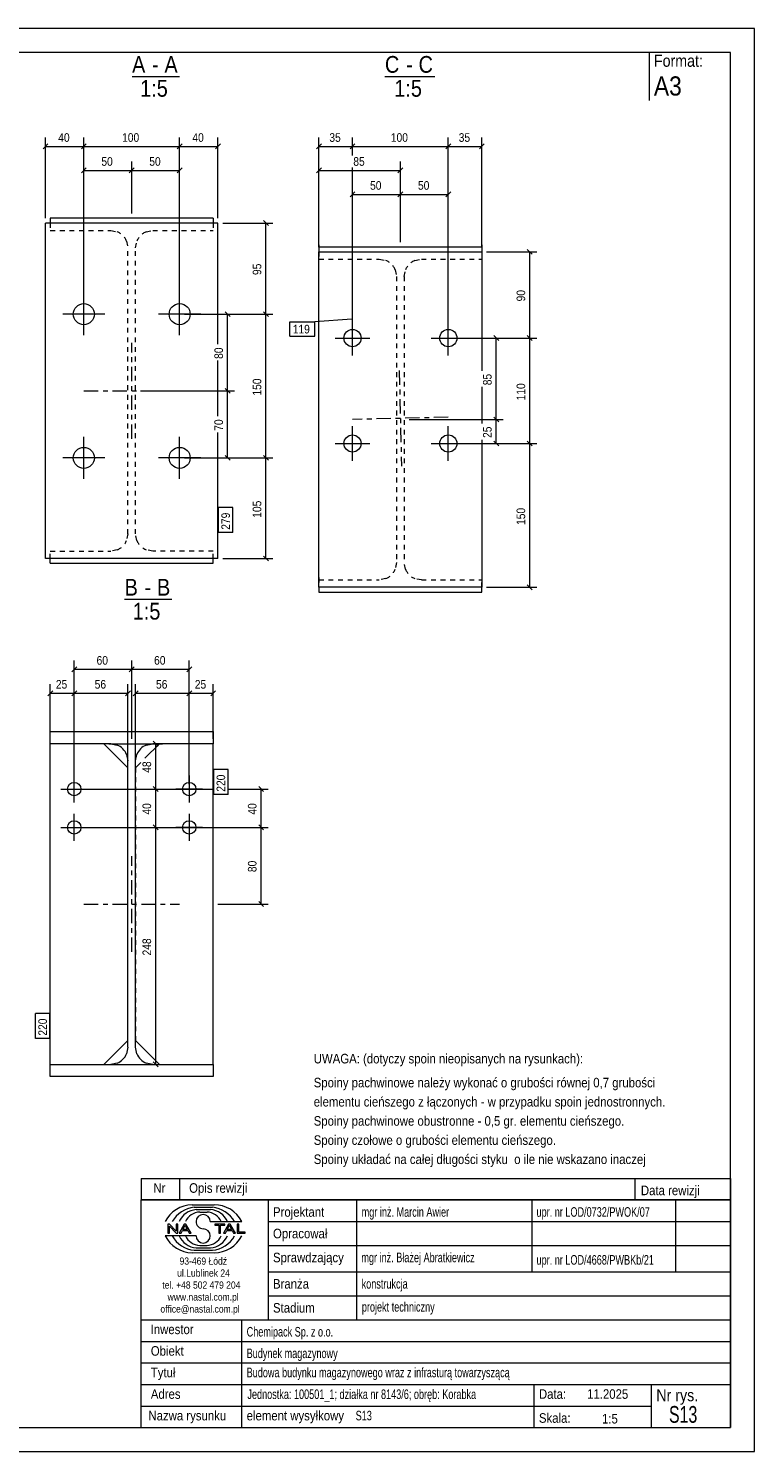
# Model space of a CAD drawing. Header units: millimetres. Extents: x 0 to 420, y 0 to 297.
# Tile 2 of 2: x 268 to 420, y 0 to 297. Entities that reach past the tile are written whole.
import ezdxf

# ---------------------------------------------------------------- set-up
doc = ezdxf.new("R2010")
doc.units = ezdxf.units.MM
for name, pattern in [('XKITLINE00', [0]), ('XKITLINE01', [4, 1, -1, 1, -1]), ('XKITLINE03', [6, 3, -1, 1, -1])]:
    doc.linetypes.add(name, pattern=pattern)
for name, color, linetype, lineweight in [('Arkusz rysunku', 3, 'Continuous', 0), ('Element', 2, 'Continuous', 0), ('Inny typ obiektu', 7, 'Continuous', 0), ('Wymiar', 4, 'Continuous', 0), ('Znak elementu', 2, 'Continuous', 0), ('Śruba', 3, 'Continuous', 0)]:
    doc.layers.add(name, color=color, linetype=linetype, lineweight=lineweight)
doc.styles.add('ARIAL', font='ARIAL.TTF')

msp = doc.modelspace()

# ---------------------------------------------------------------- linework, layer by layer
at = {"layer": 'Arkusz rysunku', "linetype": 'XKITLINE00', "lineweight": 0}
for p, q in [((420, 297), (0, 297)), ((420, 297), (415, 297)), ((420, 0), (420, 297)), ((415, 292), (5, 292)), ((415, 5), (415, 292)), ((5, 5), (415, 5)), ((0, 0), (420, 0))]:
    msp.add_line(p, q, dxfattribs=at)
at = {"layer": 'Element', "linetype": 'XKITLINE00', "lineweight": 0}
for p, q in [((272.02, 186.38), (272.02, 256.38)), ((308.02, 256.38), (272.02, 256.38)), ((307.02, 257.38), (273.02, 257.38)), ((273.02, 257.38), (273.02, 256.38)), ((307.02, 257.38), (307.02, 256.38)), ((308.02, 231.08), (308.02, 256.38)), ((329.09, 251.87), (329.09, 250.38)), ((329.09, 251.4), (363.09, 251.4)), ((329.09, 180.38), (329.09, 250.38)), ((329.09, 250.38), (363.09, 250.38)), ((363.09, 251.87), (363.09, 250.38)), ((363.09, 250.38), (363.09, 225.58)), ((308.02, 216.08), (308.02, 227.68)), ((363.09, 222.18), (363.09, 214.58)), ((308.02, 186.38), (308.02, 212.68)), ((363.09, 211.18), (363.09, 180.38)), ((308.02, 186.38), (272.02, 186.38)), ((273.02, 185.38), (273.02, 186.38)), ((273.02, 185.38), (307.02, 185.38)), ((307.02, 185.38), (307.02, 186.38)), ((329.09, 180.38), (329.09, 179.36)), ((363.09, 180.38), (329.09, 180.38)), ((329.09, 179.36), (363.09, 179.36)), ((363.09, 179.36), (363.09, 180.38)), ((273.02, 147.72), (273.02, 150.26)), ((273.02, 150.26), (307.02, 150.26)), ((273.02, 147.72), (273.02, 150.26)), ((273.02, 150.26), (307.02, 150.26)), ((307.02, 150.26), (307.02, 147.72)), ((307.02, 150.26), (307.02, 147.72)), ((285.62, 147.72), (273.02, 147.72)), ((285.62, 147.72), (273.02, 147.72)), ((273.02, 80.8), (273.02, 147.72)), ((289.22, 142.72), (284.22, 147.72)), ((285.62, 147.72), (286.99, 147.45)), ((285.62, 147.72), (286.99, 147.45)), ((295.82, 147.72), (292.78, 144.69)), ((293.04, 147.45), (294.42, 147.72)), ((293.04, 147.45), (294.42, 147.72)), ((307.02, 147.72), (294.42, 147.72)), ((307.02, 147.72), (294.42, 147.72)), ((307.02, 80.8), (307.02, 147.72)), ((288.94, 145.5), (289.22, 144.12)), ((288.94, 145.5), (289.22, 144.12)), ((289.22, 84.4), (289.22, 144.12)), ((289.22, 84.4), (289.22, 144.12)), ((290.82, 144.12), (291.09, 145.5)), ((290.82, 144.12), (291.09, 145.5)), ((290.82, 84.4), (290.82, 144.12)), ((290.82, 84.4), (290.82, 144.12)), ((291.9, 143.8), (290.82, 142.72)), ((289.22, 85.8), (284.22, 80.8)), ((289.22, 84.4), (288.94, 83.02)), ((289.22, 84.4), (288.94, 83.02)), ((290.82, 85.8), (295.82, 80.8)), ((291.09, 83.02), (290.82, 84.4)), ((291.09, 83.02), (290.82, 84.4)), ((273.02, 78.26), (273.02, 80.8)), ((273.02, 80.8), (285.62, 80.8)), ((273.02, 78.26), (273.02, 80.8)), ((273.02, 80.8), (285.62, 80.8)), ((286.99, 81.07), (285.62, 80.8)), ((286.99, 81.07), (285.62, 80.8)), ((294.42, 80.8), (293.04, 81.07)), ((294.42, 80.8), (293.04, 81.07)), ((294.42, 80.8), (307.02, 80.8)), ((294.42, 80.8), (307.02, 80.8)), ((307.02, 80.8), (307.02, 78.26)), ((307.02, 80.8), (307.02, 78.26)), ((307.02, 78.26), (273.02, 78.26)), ((307.02, 78.26), (273.02, 78.26))]:
    msp.add_line(p, q, dxfattribs=at)
at = {"layer": 'Element', "linetype": 'XKITLINE01', "lineweight": 0}
for p, q in [((273.02, 256.38), (273.02, 254.84)), ((307.02, 256.38), (307.02, 254.84)), ((273.02, 254.84), (285.62, 254.84)), ((285.62, 254.84), (286.99, 254.57)), ((288.94, 252.62), (289.22, 251.24)), ((290.82, 251.24), (291.09, 252.62)), ((293.04, 254.57), (294.42, 254.84)), ((294.42, 254.84), (307.02, 254.84)), ((289.22, 191.52), (289.22, 251.24)), ((290.82, 191.52), (290.82, 251.24)), ((329.09, 250.38), (329.09, 248.86)), ((363.09, 250.38), (363.09, 248.86)), ((329.09, 248.86), (341.69, 248.86)), ((341.69, 248.86), (343.07, 248.58)), ((345.02, 246.63), (345.29, 245.25)), ((346.89, 245.25), (347.17, 246.63)), ((349.11, 248.58), (350.49, 248.86)), ((350.49, 248.86), (363.09, 248.86)), ((345.29, 245.25), (345.29, 185.51)), ((346.89, 245.25), (346.89, 185.51)), ((289.22, 191.52), (288.94, 190.14)), ((291.09, 190.14), (290.82, 191.52)), ((273.02, 187.92), (285.62, 187.92)), ((273.02, 186.38), (273.02, 187.92)), ((286.99, 188.19), (285.62, 187.92)), ((294.42, 187.92), (293.04, 188.19)), ((307.02, 187.92), (294.42, 187.92)), ((307.02, 186.38), (307.02, 187.92)), ((345.29, 185.51), (345.02, 184.13)), ((347.17, 184.13), (346.89, 185.51)), ((329.09, 182.38), (329.09, 180.38)), ((329.09, 181.9), (341.69, 181.9)), ((343.07, 182.18), (341.69, 181.9)), ((350.49, 181.9), (349.11, 182.18)), ((350.49, 181.9), (363.09, 181.9)), ((363.09, 180.38), (363.09, 182.38)), ((284.22, 147.72), (273.02, 147.72)), ((307.02, 147.72), (295.82, 147.72)), ((289.22, 85.8), (289.22, 142.72)), ((290.82, 142.72), (290.82, 85.8)), ((273.02, 80.8), (284.22, 80.8)), ((295.82, 80.8), (307.02, 80.8))]:
    msp.add_line(p, q, dxfattribs=at)
at = {"layer": 'Element', "linetype": 'XKITLINE03', "lineweight": 0}
for p, q in [((290.02, 211.38), (290.02, 231.38)), ((345.85, 225.62), (346.33, 205.62)), ((280.02, 221.38), (300.02, 221.38)), ((356.09, 215.86), (336.09, 215.38)), ((290.02, 104.26), (290.02, 124.26)), ((280.02, 114.26), (300.02, 114.26))]:
    msp.add_line(p, q, dxfattribs=at)
at = {"layer": 'Element', "linetype": 'XKITLINE01', "lineweight": 0}
for centre, start, end in [((285.62, 251.24), 22.5, 67.5), ((294.42, 251.24), 112.5, 157.5), ((341.69, 245.26), 22.4859, 67.4859), ((350.49, 245.26), 112.5141, 157.5141), ((285.62, 191.52), 292.5, 337.5), ((294.42, 191.52), 202.5, 247.5), ((341.69, 185.5), 292.5141, 337.5141), ((350.49, 185.5), 202.4859, 247.4859)]:
    msp.add_arc(centre, 3.6, start, end, dxfattribs=at)
at = {"layer": 'Element', "linetype": 'XKITLINE00', "lineweight": 0}
for centre, start, end in [((285.62, 144.12), 22.5, 67.5), ((285.62, 144.12), 22.5, 67.5), ((294.42, 144.12), 112.5, 157.5), ((294.42, 144.12), 112.5, 157.5), ((285.62, 84.4), 292.5, 337.5), ((285.62, 84.4), 292.5, 337.5), ((294.42, 84.4), 202.5, 247.5), ((294.42, 84.4), 202.5, 247.5)]:
    msp.add_arc(centre, 3.6, start, end, dxfattribs=at)
at = {"layer": 'Inny typ obiektu', "linetype": 'XKITLINE00', "lineweight": 0}
for p, q in [((398, 292), (398, 282)), ((290.08, 287), (299.96, 287)), ((342.86, 287), (353.25, 287)), ((288.53, 177.88), (298.41, 177.88)), ((292, 57), (292, 52.5)), ((292, 57), (415, 57)), ((300, 57), (300, 52.5)), ((395, 57), (395, 52.5)), ((415, 57), (415, 52.5)), ((415, 52.5), (292, 52.5)), ((292, 5), (292, 52.5)), ((292, 52.5), (415, 52.5)), ((302.62, 51.49), (307.23, 51.5)), ((303.07, 50.99), (306.86, 51)), ((303.46, 50.49), (306.45, 50.49)), ((318.5, 52.5), (318.5, 27.5)), ((337, 27.5), (337, 52.5)), ((373.5, 52.5), (373.5, 37.5)), ((403.5, 52.5), (403.5, 37.5)), ((415, 52.5), (415, 5)), ((304.2, 49.98), (305.73, 49.99)), ((306.42, 47.99), (312.98, 47.99)), ((318.5, 48), (415, 48)), ((303.43, 45.01), (297, 45.01)), ((297.93, 47.44), (297.57, 47.44)), ((297.57, 47.44), (297.57, 45.56)), ((297.57, 45.56), (297.9, 45.56)), ((297.9, 47.04), (299.29, 45.56)), ((297.9, 45.56), (297.9, 47.04)), ((299.31, 45.96), (297.93, 47.44)), ((299.29, 45.56), (299.65, 45.56)), ((299.65, 47.44), (299.31, 47.44)), ((299.31, 47.44), (299.31, 45.96)), ((299.65, 45.56), (299.65, 47.44)), ((300.96, 47.44), (299.94, 45.56)), ((299.94, 45.56), (300.31, 45.56)), ((300.31, 45.56), (300.61, 46.13)), ((300.61, 46.13), (301.71, 46.13)), ((300.71, 46.33), (301.14, 47.24)), ((301.6, 46.33), (300.71, 46.33)), ((301.33, 47.44), (300.96, 47.44)), ((301.14, 47.24), (301.6, 46.33)), ((302.41, 45.56), (301.33, 47.44)), ((301.71, 46.13), (302.02, 45.56)), ((302.02, 45.56), (302.41, 45.56)), ((309.43, 47.44), (307.34, 47.44)), ((307.34, 47.44), (307.34, 47.22)), ((307.34, 47.22), (308.21, 47.22)), ((308.21, 47.22), (308.21, 45.56)), ((308.21, 45.56), (308.56, 45.56)), ((308.56, 45.56), (308.56, 47.22)), ((308.56, 47.22), (309.43, 47.22)), ((310.21, 47.44), (309.2, 45.56)), ((309.2, 45.56), (309.57, 45.56)), ((309.43, 47.22), (309.43, 47.44)), ((309.57, 45.56), (309.86, 46.13)), ((309.86, 46.13), (310.96, 46.13)), ((309.96, 46.33), (310.39, 47.24)), ((310.86, 46.33), (309.96, 46.33)), ((310.59, 47.44), (310.21, 47.44)), ((310.4, 47.24), (310.39, 47.24)), ((310.4, 47.24), (310.86, 46.33)), ((311.67, 45.56), (310.59, 47.44)), ((310.96, 46.13), (311.27, 45.56)), ((311.27, 45.56), (311.67, 45.56)), ((312.36, 47.44), (312.01, 47.44)), ((312.01, 47.44), (312.01, 45.56)), ((312.01, 45.56), (313.66, 45.56)), ((312.36, 45.78), (312.36, 47.44)), ((313.66, 45.78), (312.36, 45.78)), ((313.66, 45.56), (313.66, 45.78)), ((303.07, 42.01), (306.86, 42)), ((303.46, 42.51), (306.45, 42.51)), ((304.2, 43.02), (305.73, 43.01)), ((318.5, 43), (415, 43)), ((302.62, 41.51), (307.23, 41.5)), ((318.5, 37.5), (415, 37.5)), ((318.5, 32.5), (415, 32.5)), ((292, 27.5), (415, 27.5)), ((313, 5), (313, 27.5)), ((292, 23), (415, 23)), ((292, 18.5), (415, 18.5)), ((292, 14), (415, 14)), ((374, 5), (374, 14)), ((398.5, 5), (398.5, 14)), ((292, 9.5), (398.5, 9.5)), ((292, 5), (415, 5))]:
    msp.add_line(p, q, dxfattribs=at)
for centre, radius, start, end in [((302.72, 45.08), 6.42, 90.8317, 153.0136), ((303.67, 45), 6.02, 95.7347, 150.2266), ((306.22, 46.41), 4.08, 22.7023, 86.7527), ((306.24, 44.98), 6.04, 29.8256, 84.1252), ((307.25, 45.07), 6.43, 27.0191, 90.199), ((303.7, 46.42), 4.07, 93.3428, 157.3393), ((304.33, 46.6), 3.38, 92.229, 155.8008), ((304.92, 47.99), 1.49, 0.0741, 179.9259), ((304.92, 47.99), 1.49, 179.9259, 270), ((305.59, 46.6), 3.39, 24.2351, 87.5913), ((302.72, 47.92), 6.42, 206.9864, 269.1683), ((303.67, 48), 6.02, 209.7734, 264.2653), ((303.7, 46.58), 4.07, 202.6607, 266.6572), ((304.33, 46.4), 3.38, 204.1992, 267.771), ((304.92, 45.01), 1.49, 180.0741, 359.9259), ((304.92, 45), 1.49, 0.0741, 90), ((305.59, 46.4), 3.39, 272.4087, 335.7649), ((306.22, 46.59), 4.08, 273.2473, 337.2977), ((306.24, 48.02), 6.04, 275.8748, 330.1744), ((307.25, 47.93), 6.43, 269.801, 332.9809)]:
    msp.add_arc(centre, radius, start, end, dxfattribs=at)
at = {"layer": 'Wymiar', "linetype": 'XKITLINE00', "lineweight": 0}
for p, q in [((272.02, 257.38), (272.02, 274.24)), ((280.02, 238.38), (280.02, 274.24)), ((280.02, 238.38), (280.02, 274.24)), ((300.02, 238.38), (300.02, 274.24)), ((300.02, 238.38), (300.02, 274.24)), ((308.02, 257.38), (308.02, 274.24)), ((329.09, 251.38), (329.09, 274.24)), ((336.09, 270.5), (336.09, 274.24)), ((336.09, 270.5), (336.09, 274.24)), ((356.09, 233.38), (356.09, 274.24)), ((356.09, 233.38), (356.09, 274.24)), ((363.09, 251.38), (363.09, 274.24)), ((272.53, 272.89), (271.51, 271.87)), ((272.02, 272.38), (280.02, 272.38)), ((280.53, 272.89), (279.51, 271.87)), ((280.53, 272.89), (279.51, 271.87)), ((280.02, 272.38), (300.02, 272.38)), ((300.53, 272.89), (299.51, 271.87)), ((300.53, 272.89), (299.51, 271.87)), ((300.02, 272.38), (308.02, 272.38)), ((308.53, 272.89), (307.51, 271.87)), ((329.6, 272.89), (328.58, 271.87)), ((329.09, 272.38), (336.09, 272.38)), ((336.6, 272.89), (335.58, 271.87)), ((336.6, 272.89), (335.58, 271.87)), ((336.09, 272.38), (356.09, 272.38)), ((356.6, 272.89), (355.58, 271.87)), ((356.6, 272.89), (355.58, 271.87)), ((356.09, 272.38), (363.09, 272.38)), ((363.6, 272.89), (362.58, 271.87)), ((280.53, 267.89), (279.51, 266.87)), ((280.02, 238.38), (280.02, 269.24)), ((280.02, 267.38), (290.02, 267.38)), ((290.53, 267.89), (289.51, 266.87)), ((290.53, 267.89), (289.51, 266.87)), ((290.02, 258.38), (290.02, 269.24)), ((290.02, 258.38), (290.02, 269.24)), ((290.02, 267.38), (300.02, 267.38)), ((300.53, 267.89), (299.51, 266.87)), ((300.02, 238.38), (300.02, 269.24)), ((329.6, 267.89), (328.58, 266.87)), ((329.09, 251.38), (329.09, 269.24)), ((329.09, 267.38), (346.09, 267.38)), ((336.09, 233.38), (336.09, 267.98)), ((336.09, 233.38), (336.09, 267.98)), ((346.6, 267.89), (345.58, 266.87)), ((346.09, 252.4), (346.09, 269.24)), ((336.6, 262.89), (335.58, 261.87)), ((336.09, 233.38), (336.09, 264.24)), ((336.09, 262.38), (346.09, 262.38)), ((346.6, 262.89), (345.58, 261.87)), ((346.6, 262.89), (345.58, 261.87)), ((346.09, 252.4), (346.09, 264.24)), ((346.09, 252.4), (346.09, 264.24)), ((346.09, 262.38), (356.09, 262.38)), ((356.6, 262.89), (355.58, 261.87)), ((356.09, 233.38), (356.09, 264.24)), ((309.02, 256.38), (319.46, 256.38)), ((317.51, 256.89), (318.53, 255.87)), ((318.02, 237.38), (318.02, 256.38)), ((364.09, 250.38), (374.53, 250.38)), ((372.58, 250.89), (373.6, 249.87)), ((373.09, 232.38), (373.09, 250.38)), ((309.51, 237.89), (310.53, 236.87)), ((317.51, 237.89), (318.53, 236.87)), ((317.51, 237.89), (318.53, 236.87)), ((301.02, 237.38), (319.46, 237.38)), ((301.02, 237.38), (319.46, 237.38)), ((301.02, 237.38), (311.46, 237.38)), ((310.02, 221.38), (310.02, 237.38)), ((318.02, 207.38), (318.02, 237.38)), ((357.09, 232.38), (374.53, 232.38)), ((357.09, 232.38), (374.53, 232.38)), ((357.09, 232.38), (367.53, 232.38)), ((365.58, 232.89), (366.6, 231.87)), ((366.09, 215.38), (366.09, 232.38)), ((372.58, 232.89), (373.6, 231.87)), ((372.58, 232.89), (373.6, 231.87)), ((373.09, 210.38), (373.09, 232.38)), ((291.82, 221.38), (311.46, 221.38)), ((291.82, 221.38), (311.46, 221.38)), ((309.51, 221.89), (310.53, 220.87)), ((309.51, 221.89), (310.53, 220.87)), ((310.02, 207.38), (310.02, 221.38)), ((347.89, 215.38), (367.53, 215.38)), ((347.89, 215.38), (367.53, 215.38)), ((365.58, 215.89), (366.6, 214.87)), ((365.58, 215.89), (366.6, 214.87)), ((366.09, 210.38), (366.09, 215.38)), ((365.58, 210.89), (366.6, 209.87)), ((372.58, 210.89), (373.6, 209.87)), ((372.58, 210.89), (373.6, 209.87)), ((357.09, 210.38), (374.53, 210.38)), ((357.09, 210.38), (374.53, 210.38)), ((357.09, 210.38), (367.53, 210.38)), ((373.09, 180.38), (373.09, 210.38)), ((301.02, 207.38), (319.46, 207.38)), ((301.02, 207.38), (319.46, 207.38)), ((301.02, 207.38), (311.46, 207.38)), ((309.51, 207.89), (310.53, 206.87)), ((317.51, 207.89), (318.53, 206.87)), ((317.51, 207.89), (318.53, 206.87)), ((318.02, 186.38), (318.02, 207.38)), ((309.02, 186.38), (319.46, 186.38)), ((317.51, 186.89), (318.53, 185.87)), ((364.09, 180.38), (374.53, 180.38)), ((372.58, 180.89), (373.6, 179.87)), ((278.53, 163.77), (277.51, 162.75)), ((278.02, 139.26), (278.02, 165.12)), ((290.53, 163.77), (289.51, 162.75)), ((290.53, 163.77), (289.51, 162.75)), ((290.02, 148.72), (290.02, 165.12)), ((290.02, 148.72), (290.02, 165.12)), ((302.53, 163.77), (301.51, 162.75)), ((302.02, 139.26), (302.02, 165.12)), ((278.02, 163.26), (290.02, 163.26)), ((290.02, 163.26), (302.02, 163.26)), ((273.53, 158.77), (272.51, 157.75)), ((273.02, 148.72), (273.02, 160.12)), ((273.02, 158.26), (278.02, 158.26)), ((278.53, 158.77), (277.51, 157.75)), ((278.53, 158.77), (277.51, 157.75)), ((278.02, 139.26), (278.02, 160.12)), ((278.02, 139.26), (278.02, 160.12)), ((278.02, 158.26), (289.22, 158.26)), ((289.73, 158.77), (288.71, 157.75)), ((289.22, 143.72), (289.22, 160.12)), ((291.33, 158.77), (290.31, 157.75)), ((290.82, 143.72), (290.82, 160.12)), ((290.82, 158.26), (302.02, 158.26)), ((302.53, 158.77), (301.51, 157.75)), ((302.53, 158.77), (301.51, 157.75)), ((302.02, 139.26), (302.02, 160.12)), ((302.02, 139.26), (302.02, 160.12)), ((302.02, 158.26), (307.02, 158.26)), ((307.53, 158.77), (306.51, 157.75)), ((307.02, 148.72), (307.02, 160.12)), ((285.22, 147.72), (296.46, 147.72)), ((294.51, 148.23), (295.53, 147.21)), ((295.02, 138.26), (295.02, 147.72)), ((279.02, 138.26), (296.46, 138.26)), ((279.02, 138.26), (296.46, 138.26)), ((279.02, 138.26), (307.12, 138.26)), ((294.51, 138.77), (295.53, 137.75)), ((294.51, 138.77), (295.53, 137.75)), ((295.02, 130.26), (295.02, 138.26)), ((310.12, 138.26), (318.46, 138.26)), ((316.51, 138.77), (317.53, 137.75)), ((317.02, 130.26), (317.02, 138.26)), ((294.51, 130.77), (295.53, 129.75)), ((294.51, 130.77), (295.53, 129.75)), ((316.51, 130.77), (317.53, 129.75)), ((316.51, 130.77), (317.53, 129.75)), ((279.02, 130.26), (296.46, 130.26)), ((279.02, 130.26), (296.46, 130.26)), ((279.02, 130.26), (318.46, 130.26)), ((279.02, 130.26), (318.46, 130.26)), ((295.02, 80.8), (295.02, 130.26)), ((317.02, 114.26), (317.02, 130.26)), ((308.02, 114.26), (318.46, 114.26)), ((316.51, 114.77), (317.53, 113.75)), ((285.22, 80.8), (296.46, 80.8)), ((294.51, 81.31), (295.53, 80.29))]:
    msp.add_line(p, q, dxfattribs=at)
at = {"layer": 'Znak elementu', "linetype": 'XKITLINE00', "lineweight": 0}
for p, q in [((323.02, 235.75), (328.22, 235.75)), ((323.02, 232.75), (323.02, 235.75)), ((335.95, 236.32), (328.22, 235.75)), ((328.22, 232.75), (328.22, 235.75)), ((323.02, 232.75), (328.22, 232.75)), ((308.12, 191.78), (308.12, 196.99)), ((311.12, 196.99), (308.12, 196.99)), ((311.12, 191.78), (311.12, 196.99)), ((311.12, 191.78), (308.12, 191.78)), ((307.12, 137.11), (307.12, 142.32)), ((310.12, 142.32), (307.12, 142.32)), ((310.12, 137.11), (310.12, 142.32)), ((310.12, 137.11), (307.12, 137.11)), ((269.92, 86.2), (269.92, 91.41)), ((272.92, 91.41), (269.92, 91.41)), ((272.92, 86.2), (272.92, 91.41)), ((272.92, 86.2), (269.92, 86.2))]:
    msp.add_line(p, q, dxfattribs=at)
at = {"layer": 'Śruba', "linetype": 'XKITLINE00', "lineweight": 0}
for p, q in [((280.02, 232.98), (280.02, 241.78)), ((300.02, 232.98), (300.02, 241.78)), ((284.42, 237.38), (275.62, 237.38)), ((304.42, 237.38), (295.62, 237.38)), ((336.09, 228.78), (336.09, 235.98)), ((356.09, 228.78), (356.09, 235.98)), ((332.49, 232.38), (339.69, 232.38)), ((352.49, 232.38), (359.69, 232.38)), ((336.09, 206.78), (336.09, 213.98)), ((356.09, 206.78), (356.09, 213.98)), ((280.02, 202.98), (280.02, 211.78)), ((300.02, 202.98), (300.02, 211.78)), ((332.49, 210.38), (339.69, 210.38)), ((352.49, 210.38), (359.69, 210.38)), ((284.42, 207.38), (275.62, 207.38)), ((304.42, 207.38), (295.62, 207.38)), ((278.02, 135.46), (278.02, 141.06)), ((302.02, 141.06), (302.02, 135.46)), ((275.22, 138.26), (280.82, 138.26)), ((304.82, 138.26), (299.22, 138.26)), ((278.02, 127.46), (278.02, 133.06)), ((302.02, 133.06), (302.02, 127.46)), ((275.22, 130.26), (280.82, 130.26)), ((304.82, 130.26), (299.22, 130.26))]:
    msp.add_line(p, q, dxfattribs=at)
for centre, radius in [((280.02, 237.38), 2.2), ((300.02, 237.38), 2.2), ((336.09, 232.38), 1.8), ((356.09, 232.38), 1.8), ((336.09, 210.38), 1.8), ((356.09, 210.38), 1.8), ((280.02, 207.38), 2.2), ((300.02, 207.38), 2.2), ((278.02, 138.26), 1.4), ((302.02, 138.26), 1.4), ((278.02, 130.26), 1.4), ((302.02, 130.26), 1.4)]:
    msp.add_circle(centre, radius, dxfattribs=at)

# ---------------------------------------------------------------- texts
at = {"layer": 'Inny typ obiektu', "style": 'ARIAL'}
for s, height, width, p in [('A', 3.5, 0.85, (290.08, 287.75)), ('A', 3.5, 0.85, (296.84, 287.75)), ('C', 3.5, 0.85, (342.86, 287.75)), ('C', 3.5, 0.85, (349.88, 287.75)), ('Format:', 2.5, 0.85, (399, 289)), ('-', 3.5, 0.85, (294.24, 287.75)), ('-', 3.5, 0.85, (347.28, 287.75)), ('1:5', 3.5, 0.85, (291.77, 282.75)), ('1:5', 3.5, 0.85, (344.81, 282.75)), ('A3', 4, 0.85, (399, 283)), ('B', 3.5, 0.85, (288.53, 178.63)), ('B', 3.5, 0.85, (295.29, 178.63)), ('-', 3.5, 0.85, (292.69, 178.63)), ('1:5', 3.5, 0.85, (290.22, 173.63)), ('UWAGA: (dotyczy spoin nieopisanych na rysunkach):', 2, 0.85, (328, 81)), ('Spoiny pachwinowe należy wykonać o grubości równej 0,7 grubości', 2, 0.85, (328, 76)), ('elementu cieńszego z łączonych - w przypadku spoin jednostronnych.', 2, 0.85, (328, 72)), ('Spoiny pachwinowe obustronne - 0,5 gr. elementu cieńszego.', 2, 0.85, (328, 68)), ('Spoiny czołowe o grubości elementu cieńszego.', 2, 0.85, (328, 64)), ('Spoiny układać na całej długości styku  o ile nie wskazano inaczej', 2, 0.85, (328, 60)), ('Nr', 2, 0.85, (294.54, 54)), ('Opis rewizji', 2, 0.85, (302, 54)), ('Data rewizji', 2, 0.85, (396.28, 53.5)), ('Projektant', 2, 0.85, (319.5, 49)), ('mgr inż. Marcin Awier', 2, 0.68, (338, 49)), ('upr. nr LOD/0732/PWOK/07', 2, 0.68, (374.5, 49)), ('Opracował', 2, 0.85, (319.5, 44.5)), ('Sprawdzający', 2, 0.85, (319.5, 39.5)), ('mgr inż. Błażej Abratkiewicz', 2, 0.68, (337.94, 39.5)), ('93-469 Łódź', 1.5, 0.85, (300, 39)), ('upr. nr LOD/4668/PWBKb/21', 2, 0.68, (374.5, 39)), ('ul.Lublinek 24', 1.5, 0.85, (299.5, 36.5)), ('Branża', 2, 0.85, (319.5, 34)), ('konstrukcja', 2, 0.68, (338, 34)), ('tel. +48 502 479 204', 1.5, 0.85, (296.41, 34)), ('www.nastal.com.pl', 1.5, 0.85, (297.5, 31.5)), ('office@nastal.com.pl', 1.5, 0.85, (296, 29)), ('Stadium', 2, 0.85, (319.5, 29)), ('projekt techniczny', 2, 0.68, (338.04, 29.19)), ('Inwestor', 2, 0.85, (293.96, 24.5)), ('Chemipack Sp. z o.o.', 2, 0.68, (314, 24)), ('Obiekt', 2, 0.85, (294, 20)), ('Budynek magazynowy', 2, 0.68, (314, 19.5)), ('Tytuł', 2, 0.85, (294, 15.5)), ('Budowa budynku magazynowego wraz z infrasturą towarzyszącą', 2, 0.68, (314, 15.5)), ('Adres', 2, 0.85, (294, 11)), ('Jednostka: 100501_1; działka nr 8143/6; obręb: Korabka', 2, 0.68, (314.16, 10.96)), ('Data:', 2, 0.85, (375, 11)), ('11.2025', 2, 0.85, (385.06, 11)), ('Nr rys.', 2.5, 0.85, (399.5, 10.5)), ('S13', 3.5, 0.68, (402.14, 6)), ('Nazwa rysunku', 2, 0.85, (293.5, 6.5)), ('element wysyłkowy', 2, 0.85, (314, 6.5)), ('S13', 2, 0.68, (336.75, 6.5)), ('Skala:', 2, 0.85, (375, 6)), ('1:5', 2, 0.85, (388.16, 5.85))]:
    msp.add_text(s, height=height, dxfattribs=dict(at, width=width)).set_placement(p)
at = {"layer": 'Wymiar', "style": 'ARIAL', "width": 0.85}
for s, p in [('40', (274.68, 273.34)), ('100', (288.01, 273.34)), ('40', (302.68, 273.34)), ('35', (331.26, 273.34)), ('100', (344.09, 273.34)), ('35', (358.26, 273.34)), ('50', (283.68, 268.34)), ('50', (293.68, 268.34)), ('85', (336.26, 268.34)), ('50', (339.76, 263.34)), ('50', (349.76, 263.34)), ('60', (282.68, 164.22)), ('60', (294.68, 164.22)), ('25', (274.18, 159.22)), ('56', (282.28, 159.22)), ('56', (295.08, 159.22)), ('25', (303.18, 159.22))]:
    msp.add_text(s, height=1.8, dxfattribs=at).set_placement(p)
for s, p in [('95', (317.06, 245.54)), ('90', (372.13, 240.04)), ('80', (309.06, 228.04)), ('150', (317.06, 220.38)), ('85', (365.13, 222.54)), ('110', (372.13, 219.38)), ('70', (309.06, 213.04)), ('25', (365.13, 211.54)), ('105', (317.06, 194.88)), ('150', (372.13, 193.38)), ('48', (294.06, 141.66)), ('40', (294.06, 132.93)), ('40', (316.06, 132.93)), ('80', (316.06, 120.93)), ('248', (294.06, 103.53))]:
    msp.add_text(s, height=1.8, rotation=90.0002, dxfattribs=at).set_placement(p)
at = {"layer": 'Znak elementu', "style": 'ARIAL', "width": 0.85}
msp.add_text('119', height=1.8, dxfattribs=at).set_placement((323.62, 233.35))
for s, p in [('279', (310.52, 192.38)), ('220', (309.52, 137.71)), ('220', (272.32, 86.8))]:
    msp.add_text(s, height=1.8, rotation=90.0002, dxfattribs=at).set_placement(p)

doc.saveas('drawing.dxf')
